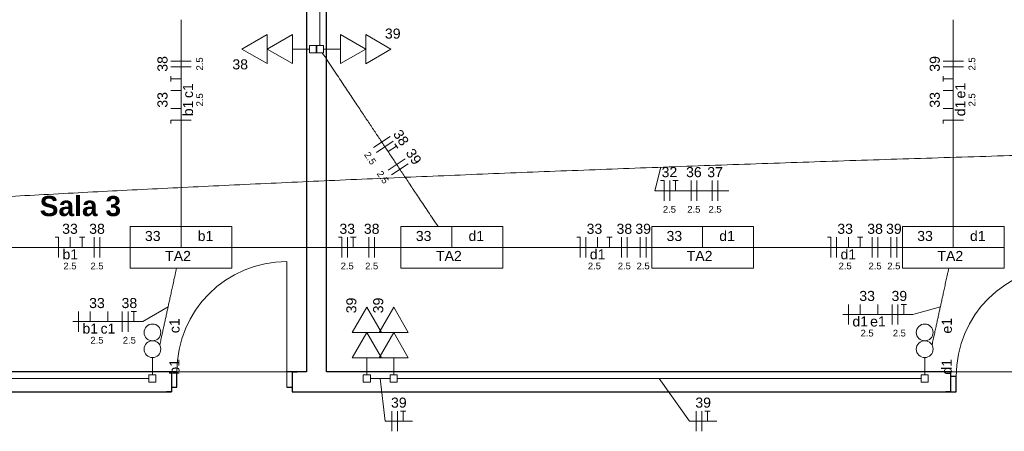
# Model space of a CAD drawing. Header units: millimetres. Extents: x 55082 to 85113, y -5867 to -946.
# Tile 16 of 77: x 57098 to 57831, y -3831 to -3525. Entities that reach past the tile are written whole.
import ezdxf

# ---------------------------------------------------------------- set-up
doc = ezdxf.new("R2010")
doc.units = ezdxf.units.MM
doc.header["$MEASUREMENT"] = 0
for name, color, linetype, lineweight in [('EL-Condutos', 5, 'Continuous', 20), ('EL-Fios (Fase 1)', 7, 'Continuous', 5), ('EL-Fios (Fase 2)', 7, 'Continuous', 5), ('EL-Fios (Fase 3)', 7, 'Continuous', 5), ('EL-Fios (Neutro)', 7, 'Continuous', 5), ('EL-Fios (Retorno)', 7, 'Continuous', 5), ('EL-Fios (Terra)', 7, 'Continuous', 5), ('EL-Textos fios', 7, 'Continuous', 20), ('FINA', 8, 'Continuous', 5), ('P-SIMBOL', 5, 'Continuous', 20), ('Textos', 7, 'Continuous', 5)]:
    doc.layers.add(name, color=color, linetype=linetype, lineweight=lineweight)
doc.styles.add('Arial', font='arial.ttf')
doc.styles.add('ArialN', font='arialbd.ttf')

msp = doc.modelspace()

# ---------------------------------------------------------------- linework, layer by layer
for p, q in [((57214.72, -3787.14), (56751.23, -3787.14)), ((57210.72, -3787.14), (57207.02, -3787.14)), ((57210.72, -3787.14), (57210.72, -3802.14)), ((57210.72, -3787.14), (57210.72, -3802.14)), ((57214.72, -3798.64), (57214.72, -3787.14)), ((57311.23, -3787.14), (57296.72, -3787.14)), ((57300.72, -3787.14), (57300.72, -3802.14)), ((57300.72, -3787.14), (57304.42, -3787.14)), ((57300.72, -3787.14), (57300.72, -3802.14)), ((57790.99, -3787.14), (57787.29, -3787.14)), ((57790.99, -3802.14), (57790.99, -3787.14)), ((57790.99, -3802.14), (57790.99, -3787.14)), ((57794.99, -3790.64), (57790.99, -3790.64)), ((57794.99, -3802.14), (57794.99, -3790.64)), ((57210.72, -3802.14), (57207.02, -3802.14)), ((57210.72, -3798.64), (57214.72, -3798.64)), ((57296.72, -3798.64), (57300.72, -3798.64)), ((57300.72, -3802.14), (57304.42, -3802.14)), ((57790.99, -3802.14), (57787.29, -3802.14))]:
    msp.add_line(p, q)
for points in [[(57311.23, -3047.14), (57311.23, -3787.14)], [(57326.23, -3787.14), (57326.23, -3047.14)], [(57790.99, -3787.14), (57326.23, -3787.14)], [(56717, -3802.14), (57210.72, -3802.14)], [(57300.72, -3802.14), (57794.99, -3802.14)]]:
    msp.add_lwpolyline(points)
at = {"layer": 'EL-Condutos', "linetype": 'Continuous', "ltscale": 50}
for points in [[(57321.23, -3544.5), (57321.23, -3535.16), (57321.23, -3526.41), (57321.23, -3518.21), (57321.23, -3510.51), (57321.23, -3503.27), (57321.23, -3496.46), (57321.23, -3490.03), (57321.23, -3483.93), (57321.23, -3478.13), (57321.23, -3472.58), (57321.23, -3467.24), (57321.23, -3462.07), (57321.23, -3457.02), (57321.23, -3452.06), (57321.23, -3447.14), (57321.23, -3442.23), (57321.23, -3437.27), (57321.23, -3432.22), (57321.23, -3427.05), (57321.23, -3421.71), (57321.23, -3416.16), (57321.23, -3410.36), (57321.23, -3404.26), (57321.23, -3397.83), (57321.23, -3391.01), (57321.23, -3383.78), (57321.23, -3376.08), (57321.23, -3367.88), (57321.23, -3359.13), (57321.23, -3349.79)], [(57217.89, -3678.95), (57217.89, -3671.94), (57217.89, -3665.31), (57217.89, -3659.05), (57217.89, -3653.13), (57217.89, -3647.51), (57217.89, -3642.18), (57217.89, -3637.1), (57217.89, -3632.24), (57217.89, -3627.57), (57217.89, -3623.08), (57217.89, -3618.72), (57217.89, -3614.48), (57217.89, -3610.32), (57217.89, -3606.22), (57217.89, -3602.14), (57217.89, -3598.07), (57217.89, -3593.97), (57217.89, -3589.81), (57217.89, -3585.57), (57217.89, -3581.21), (57217.89, -3576.72), (57217.89, -3572.05), (57217.89, -3567.19), (57217.89, -3562.11), (57217.89, -3556.77), (57217.89, -3551.16), (57217.89, -3545.24), (57217.89, -3538.98), (57217.89, -3532.35), (57217.89, -3525.34)], [(57792.89, -3678.95), (57792.89, -3671.94), (57792.89, -3665.31), (57792.89, -3659.05), (57792.89, -3653.13), (57792.89, -3647.51), (57792.89, -3642.18), (57792.89, -3637.1), (57792.89, -3632.24), (57792.89, -3627.57), (57792.89, -3623.08), (57792.89, -3618.72), (57792.89, -3614.48), (57792.89, -3610.32), (57792.89, -3606.22), (57792.89, -3602.14), (57792.89, -3598.07), (57792.89, -3593.97), (57792.89, -3589.81), (57792.89, -3585.57), (57792.89, -3581.21), (57792.89, -3576.72), (57792.89, -3572.05), (57792.89, -3567.19), (57792.89, -3562.11), (57792.89, -3556.77), (57792.89, -3551.16), (57792.89, -3545.24), (57792.89, -3538.98), (57792.89, -3532.35), (57792.89, -3525.34)], [(57409.21, -3679.13), (57405.47, -3673.51), (57401.94, -3668.21), (57398.61, -3663.21), (57395.45, -3658.49), (57392.47, -3654.01), (57389.63, -3649.76), (57386.93, -3645.7), (57384.34, -3641.82), (57381.85, -3638.08), (57379.44, -3634.47), (57377.1, -3630.95), (57374.8, -3627.51), (57372.54, -3624.12), (57370.3, -3620.76), (57368.05, -3617.39), (57365.79, -3613.99), (57363.49, -3610.55), (57361.15, -3607.03), (57358.73, -3603.4), (57356.23, -3599.66), (57353.64, -3595.76), (57350.92, -3591.69), (57348.07, -3587.42), (57345.07, -3582.92), (57341.91, -3578.17), (57338.56, -3573.15), (57335.01, -3567.83), (57331.25, -3562.18), (57327.25, -3556.19), (57323.01, -3549.82)], [(58471.23, -3611.98), (58404.23, -3613.03), (58336.15, -3614.22), (58267.16, -3615.54), (58197.41, -3616.99), (58127.1, -3618.58), (58056.37, -3620.28), (57985.42, -3622.11), (57914.39, -3624.06), (57843.48, -3626.12), (57772.84, -3628.29), (57702.65, -3630.56), (57633.08, -3632.94), (57564.3, -3635.41), (57496.48, -3637.98), (57429.79, -3640.64), (57364.4, -3643.39), (57300.49, -3646.22), (57238.21, -3649.13), (57177.75, -3652.12), (57119.28, -3655.18), (57062.95, -3658.31), (57008.96, -3661.5), (56957.45, -3664.75), (56908.62, -3668.06), (56862.62, -3671.43), (56819.63, -3674.85), (56779.82, -3678.31), (56743.35, -3681.81), (56710.41, -3685.35), (56681.16, -3688.93)], [(57179.95, -3694.64), (57175.36, -3694.64), (57170.95, -3694.64), (57166.72, -3694.64), (57162.64, -3694.64), (57158.72, -3694.64), (57154.92, -3694.64), (57151.25, -3694.64), (57147.68, -3694.64), (57144.2, -3694.64), (57140.81, -3694.64), (57137.48, -3694.64), (57134.2, -3694.64), (57130.96, -3694.64), (57127.75, -3694.64), (57124.56, -3694.64), (57121.36, -3694.64), (57118.15, -3694.64), (57114.92, -3694.64), (57111.64, -3694.64), (57108.31, -3694.64), (57104.92, -3694.64), (57101.44, -3694.64), (57097.87, -3694.64), (57094.2, -3694.64), (57090.4, -3694.64), (57086.47, -3694.64), (57082.4, -3694.64), (57078.17, -3694.64), (57073.76, -3694.64), (57069.17, -3694.64)], [(57381.57, -3694.64), (57376.29, -3694.64), (57371.23, -3694.64), (57366.39, -3694.64), (57361.74, -3694.64), (57357.26, -3694.64), (57352.95, -3694.64), (57348.78, -3694.64), (57344.74, -3694.64), (57340.82, -3694.64), (57336.99, -3694.64), (57333.24, -3694.64), (57329.55, -3694.64), (57325.92, -3694.64), (57322.31, -3694.64), (57318.73, -3694.64), (57315.14, -3694.64), (57311.53, -3694.64), (57307.9, -3694.64), (57304.21, -3694.64), (57300.46, -3694.64), (57296.63, -3694.64), (57292.71, -3694.64), (57288.67, -3694.64), (57284.5, -3694.64), (57280.19, -3694.64), (57275.71, -3694.64), (57271.06, -3694.64), (57266.22, -3694.64), (57261.16, -3694.64), (57255.88, -3694.64)], [(57568.28, -3694.64), (57563.69, -3694.64), (57559.29, -3694.64), (57555.05, -3694.64), (57550.98, -3694.64), (57547.05, -3694.64), (57543.25, -3694.64), (57539.58, -3694.64), (57536.01, -3694.64), (57532.54, -3694.64), (57529.14, -3694.64), (57525.81, -3694.64), (57522.53, -3694.64), (57519.3, -3694.64), (57516.09, -3694.64), (57512.89, -3694.64), (57509.7, -3694.64), (57506.49, -3694.64), (57503.25, -3694.64), (57499.97, -3694.64), (57496.64, -3694.64), (57493.25, -3694.64), (57489.77, -3694.64), (57486.2, -3694.64), (57482.53, -3694.64), (57478.73, -3694.64), (57474.81, -3694.64), (57470.73, -3694.64), (57466.5, -3694.64), (57462.09, -3694.64), (57457.5, -3694.64)], [(57754.95, -3694.64), (57750.36, -3694.64), (57745.95, -3694.64), (57741.72, -3694.64), (57737.64, -3694.64), (57733.72, -3694.64), (57729.92, -3694.64), (57726.25, -3694.64), (57722.68, -3694.64), (57719.2, -3694.64), (57715.81, -3694.64), (57712.48, -3694.64), (57709.2, -3694.64), (57705.96, -3694.64), (57702.75, -3694.64), (57699.56, -3694.64), (57696.36, -3694.64), (57693.15, -3694.64), (57689.92, -3694.64), (57686.64, -3694.64), (57683.31, -3694.64), (57679.92, -3694.64), (57676.44, -3694.64), (57672.87, -3694.64), (57669.2, -3694.64), (57665.4, -3694.64), (57661.47, -3694.64), (57657.4, -3694.64), (57653.17, -3694.64), (57648.76, -3694.64), (57644.17, -3694.64)], [(57202.03, -3767.31), (57202.5, -3765.14), (57202.96, -3763.06), (57203.4, -3761.05), (57203.82, -3759.1), (57204.23, -3757.22), (57204.63, -3755.39), (57205.02, -3753.6), (57205.4, -3751.86), (57205.77, -3750.15), (57206.14, -3748.46), (57206.51, -3746.8), (57206.87, -3745.15), (57207.22, -3743.51), (57207.58, -3741.87), (57207.94, -3740.22), (57208.31, -3738.56), (57208.67, -3736.88), (57209.04, -3735.17), (57209.42, -3733.43), (57209.81, -3731.65), (57210.21, -3729.83), (57210.62, -3727.95), (57211.04, -3726.02), (57211.48, -3724.01), (57211.93, -3721.94), (57212.4, -3719.79), (57212.89, -3717.55), (57213.4, -3715.22), (57213.93, -3712.79), (57214.48, -3710.26)], [(57777.03, -3767.31), (57777.5, -3765.14), (57777.96, -3763.06), (57778.4, -3761.05), (57778.82, -3759.1), (57779.23, -3757.22), (57779.63, -3755.39), (57780.02, -3753.6), (57780.4, -3751.86), (57780.77, -3750.15), (57781.14, -3748.46), (57781.51, -3746.8), (57781.87, -3745.15), (57782.22, -3743.51), (57782.58, -3741.87), (57782.94, -3740.22), (57783.31, -3738.56), (57783.67, -3736.88), (57784.04, -3735.17), (57784.42, -3733.43), (57784.81, -3731.65), (57785.21, -3729.83), (57785.62, -3727.95), (57786.04, -3726.02), (57786.48, -3724.01), (57786.93, -3721.94), (57787.4, -3719.79), (57787.89, -3717.55), (57788.4, -3715.22), (57788.93, -3712.79), (57789.48, -3710.26)], [(57193.98, -3792.14), (57175.19, -3792.14), (57157.59, -3792.14), (57141.11, -3792.14), (57125.65, -3792.14), (57111.14, -3792.14), (57097.48, -3792.14), (57084.59, -3792.14), (57072.38, -3792.14), (57060.77, -3792.14), (57049.68, -3792.14), (57039.01, -3792.14), (57028.69, -3792.14), (57018.62, -3792.14), (57008.73, -3792.14), (56998.92, -3792.14), (56989.11, -3792.14), (56979.21, -3792.14), (56969.14, -3792.14), (56958.82, -3792.14), (56948.15, -3792.14), (56937.06, -3792.14), (56925.45, -3792.14), (56913.24, -3792.14), (56900.35, -3792.14), (56886.69, -3792.14), (56872.18, -3792.14), (56856.72, -3792.14), (56840.24, -3792.14), (56822.65, -3792.14), (56803.85, -3792.14)], [(57358.89, -3792.14), (57359.54, -3792.14), (57360.15, -3792.14), (57360.73, -3792.14), (57361.29, -3792.14), (57361.82, -3792.14), (57362.32, -3792.14), (57362.81, -3792.14), (57363.28, -3792.14), (57363.73, -3792.14), (57364.17, -3792.14), (57364.59, -3792.14), (57365.01, -3792.14), (57365.42, -3792.14), (57365.82, -3792.14), (57366.23, -3792.14), (57366.63, -3792.14), (57367.03, -3792.14), (57367.44, -3792.14), (57367.86, -3792.14), (57368.28, -3792.14), (57368.72, -3792.14), (57369.17, -3792.14), (57369.64, -3792.14), (57370.13, -3792.14), (57370.63, -3792.14), (57371.16, -3792.14), (57371.72, -3792.14), (57372.3, -3792.14), (57372.91, -3792.14), (57373.56, -3792.14)], [(57378.85, -3792.14), (57397.65, -3792.14), (57415.24, -3792.14), (57431.72, -3792.14), (57447.18, -3792.14), (57461.69, -3792.14), (57475.35, -3792.14), (57488.24, -3792.14), (57500.45, -3792.14), (57512.06, -3792.14), (57523.15, -3792.14), (57533.82, -3792.14), (57544.14, -3792.14), (57554.21, -3792.14), (57564.11, -3792.14), (57573.92, -3792.14), (57583.73, -3792.14), (57593.62, -3792.14), (57603.69, -3792.14), (57614.01, -3792.14), (57624.68, -3792.14), (57635.77, -3792.14), (57647.38, -3792.14), (57659.59, -3792.14), (57672.48, -3792.14), (57686.14, -3792.14), (57700.65, -3792.14), (57716.11, -3792.14), (57732.59, -3792.14), (57750.19, -3792.14), (57768.98, -3792.14)]]:
    msp.add_spline(points, degree=3, dxfattribs=at)
at = {"layer": 'EL-Fios (Fase 1)'}
for p, q in [((57225.39, -3560.29), (57210.39, -3560.29)), ((57800.39, -3560.29), (57785.39, -3560.29)), ((57361.06, -3620.42), (57373.54, -3612.1)), ((57372.2, -3637.13), (57384.68, -3628.81)), ((57597.58, -3659.99), (57597.58, -3644.99)), ((57613.38, -3659.99), (57613.38, -3644.99)), ((57153.2, -3702.14), (57153.2, -3687.14)), ((57357.68, -3702.14), (57357.68, -3687.14)), ((57545.82, -3702.14), (57545.82, -3687.14)), ((57559.81, -3702.14), (57559.81, -3687.14)), ((57732.48, -3702.14), (57732.48, -3687.14)), ((57746.48, -3702.14), (57746.48, -3687.14)), ((57747.41, -3752.1), (57747.41, -3737.1)), ((57174.13, -3757.38), (57174.13, -3742.38)), ((57374.75, -3831.45), (57374.75, -3816.45)), ((57601.34, -3831.45), (57601.34, -3816.45))]:
    msp.add_line(p, q, dxfattribs=at)
at = {"layer": 'EL-Fios (Fase 2)'}
for p, q in [((57225.39, -3556.01), (57210.39, -3556.01)), ((57800.39, -3556.01), (57785.39, -3556.01)), ((57363.44, -3623.98), (57375.92, -3615.66)), ((57374.58, -3640.7), (57387.06, -3632.38)), ((57617.67, -3659.99), (57617.67, -3644.99)), ((57157.48, -3702.14), (57157.48, -3687.14)), ((57361.97, -3702.14), (57361.97, -3687.14)), ((57550.1, -3702.14), (57550.1, -3687.14)), ((57564.09, -3702.14), (57564.09, -3687.14)), ((57736.77, -3702.14), (57736.77, -3687.14)), ((57750.76, -3702.14), (57750.76, -3687.14)), ((57751.69, -3752.1), (57751.69, -3737.1)), ((57178.42, -3757.38), (57178.42, -3742.38)), ((57379.04, -3831.45), (57379.04, -3816.45)), ((57605.62, -3831.45), (57605.62, -3816.45))]:
    msp.add_line(p, q, dxfattribs=at)
at = {"layer": 'EL-Fios (Fase 3)'}
for p, q in [((57581.77, -3659.99), (57581.77, -3644.99)), ((57601.86, -3659.99), (57601.86, -3644.99)), ((57341.88, -3702.14), (57341.88, -3687.14)), ((57519.32, -3702.14), (57519.32, -3687.14)), ((57705.99, -3702.14), (57705.99, -3687.14)), ((57714.82, -3752.1), (57714.82, -3737.1)), ((57141.54, -3757.38), (57141.54, -3742.38))]:
    msp.add_line(p, q, dxfattribs=at)
at = {"layer": 'EL-Fios (Neutro)'}
for p, q in [((57225.39, -3600), (57210.39, -3600)), ((57210.39, -3602.5), (57210.39, -3600)), ((57800.39, -3600), (57785.39, -3600)), ((57785.39, -3602.5), (57785.39, -3600)), ((57574.99, -3644.99), (57577.49, -3644.99)), ((57577.49, -3659.99), (57577.49, -3644.99)), ((57124.2, -3687.14), (57126.7, -3687.14)), ((57126.7, -3702.14), (57126.7, -3687.14)), ((57335.09, -3687.14), (57337.59, -3687.14)), ((57337.59, -3702.14), (57337.59, -3687.14)), ((57512.53, -3687.14), (57515.03, -3687.14)), ((57515.03, -3702.14), (57515.03, -3687.14)), ((57699.2, -3687.14), (57701.7, -3687.14)), ((57701.7, -3702.14), (57701.7, -3687.14))]:
    msp.add_line(p, q, dxfattribs=at)
at = {"layer": 'EL-Fios (Retorno)'}
for p, q in [((57217.89, -3578.04), (57210.39, -3578.04)), ((57792.89, -3578.04), (57785.39, -3578.04)), ((57217.89, -3591.25), (57210.39, -3591.25)), ((57792.89, -3591.25), (57785.39, -3591.25)), ((57135.45, -3694.64), (57135.45, -3687.14)), ((57528.07, -3694.64), (57528.07, -3687.14)), ((57714.74, -3694.64), (57714.74, -3687.14)), ((57723.57, -3744.6), (57723.57, -3737.1)), ((57736.78, -3744.6), (57736.78, -3737.1)), ((57150.29, -3749.88), (57150.29, -3742.38)), ((57163.5, -3749.88), (57163.5, -3742.38))]:
    msp.add_line(p, q, dxfattribs=at)
at = {"layer": 'EL-Fios (Terra)'}
for points in [[(57217.89, -3569.29), (57210.39, -3569.29), (57210.39, -3571.29), (57210.39, -3567.29)], [(57792.89, -3569.29), (57785.39, -3569.29), (57785.39, -3571.29), (57785.39, -3567.29)], [(57372.06, -3623.39), (57378.3, -3619.23), (57377.19, -3617.56), (57379.4, -3620.89)], [(57586.06, -3652.49), (57586.06, -3644.99), (57584.06, -3644.99), (57588.06, -3644.99)], [(57144.2, -3694.64), (57144.2, -3687.14), (57142.2, -3687.14), (57146.2, -3687.14)], [(57346.16, -3694.64), (57346.16, -3687.14), (57344.16, -3687.14), (57348.16, -3687.14)], [(57536.82, -3694.64), (57536.82, -3687.14), (57534.82, -3687.14), (57538.82, -3687.14)], [(57723.49, -3694.64), (57723.49, -3687.14), (57721.49, -3687.14), (57725.49, -3687.14)], [(57755.98, -3744.6), (57755.98, -3737.1), (57753.98, -3737.1), (57757.98, -3737.1)], [(57182.7, -3749.88), (57182.7, -3742.38), (57180.7, -3742.38), (57184.7, -3742.38)], [(57383.32, -3823.95), (57383.32, -3816.45), (57381.32, -3816.45), (57385.32, -3816.45)], [(57609.91, -3823.95), (57609.91, -3816.45), (57607.91, -3816.45), (57611.91, -3816.45)]]:
    msp.add_lwpolyline(points, dxfattribs=at)
at = {"layer": 'EL-Textos fios'}
for p, q in [((57575.1, -3635.01), (57570.7, -3652.49)), ((57570.7, -3652.49), (57625.64, -3652.49)), ((57208.25, -3738.82), (57189.53, -3749.88)), ((57710.53, -3744.6), (57762.8, -3744.6)), ((57783.25, -3738.82), (57762.8, -3744.6)), ((57137.25, -3749.88), (57189.53, -3749.88)), ((57366.23, -3792.14), (57369.93, -3823.95)), ((57573.92, -3792.14), (57596.51, -3823.95)), ((57369.93, -3823.95), (57390.15, -3823.95)), ((57596.51, -3823.95), (57616.73, -3823.95))]:
    msp.add_line(p, q, dxfattribs=at)
at = {"layer": 'FINA'}
msp.add_line((57296.72, -3705.14), (57296.72, -3798.64), dxfattribs=at)
for points in [[(56751.23, -3047.14), (56751.23, -3787.14), (57311.23, -3787.14), (57311.23, -3047.14)], [(57326.23, -3047.14), (57326.23, -3787.14), (57886.23, -3787.14), (57886.23, -3047.14)]]:
    msp.add_lwpolyline(points, close=True, dxfattribs=at)
for centre in [(57296.72, -3787.14), (57876.99, -3790.64)]:
    msp.add_arc(centre, 82, 90, 180, dxfattribs=at)
at = {"layer": 'P-SIMBOL'}
for p, q in [((57263.24, -3547.14), (57281.99, -3536.31)), ((57281.99, -3536.31), (57281.99, -3557.96)), ((57282.02, -3547.14), (57300.77, -3536.32)), ((57300.77, -3536.32), (57300.77, -3557.97)), ((57336.68, -3536.32), (57355.43, -3547.14)), ((57336.68, -3557.97), (57336.68, -3536.32)), ((57355.46, -3536.33), (57374.21, -3547.15)), ((57355.46, -3557.98), (57355.46, -3536.33)), ((57281.99, -3557.96), (57263.24, -3547.14)), ((57300.77, -3557.97), (57282.02, -3547.14)), ((57300.77, -3547.14), (57313.57, -3547.14)), ((57313.57, -3549.8), (57313.57, -3544.49)), ((57313.57, -3544.49), (57318.88, -3544.49)), ((57318.57, -3544.49), (57323.88, -3544.49)), ((57318.57, -3549.8), (57318.57, -3544.49)), ((57318.88, -3544.49), (57318.88, -3549.8)), ((57323.88, -3544.49), (57323.88, -3549.8)), ((57336.68, -3547.14), (57323.88, -3547.14)), ((57355.43, -3547.14), (57336.68, -3557.97)), ((57374.21, -3547.15), (57355.46, -3557.98)), ((57318.88, -3549.8), (57313.57, -3549.8)), ((57323.88, -3549.8), (57318.57, -3549.8)), ((57179.97, -3679.08), (57179.97, -3710.21)), ((57179.97, -3679.08), (57255.82, -3679.08)), ((57217.89, -3694.64), (57217.89, -3679.08)), ((57255.82, -3679.08), (57255.82, -3710.21)), ((57381.63, -3679.08), (57381.63, -3710.21)), ((57381.63, -3679.08), (57457.48, -3679.08)), ((57419.56, -3694.64), (57419.56, -3679.08)), ((57457.48, -3679.08), (57457.48, -3710.21)), ((57568.3, -3679.08), (57568.3, -3710.21)), ((57568.3, -3679.08), (57644.15, -3679.08)), ((57606.23, -3694.64), (57606.23, -3679.08)), ((57644.15, -3679.08), (57644.15, -3710.21)), ((57754.97, -3679.08), (57754.97, -3710.21)), ((57754.97, -3679.08), (57830.82, -3679.08)), ((57792.89, -3694.64), (57792.89, -3679.08)), ((57830.82, -3679.08), (57830.82, -3710.21)), ((57179.97, -3694.64), (57255.82, -3694.64)), ((57381.63, -3694.64), (57457.48, -3694.64)), ((57568.3, -3694.64), (57644.15, -3694.64)), ((57754.97, -3694.64), (57830.82, -3694.64)), ((57179.97, -3710.21), (57255.82, -3710.21)), ((57381.63, -3710.21), (57457.48, -3710.21)), ((57568.3, -3710.21), (57644.15, -3710.21)), ((57754.97, -3710.21), (57830.82, -3710.21)), ((57345.41, -3757.91), (57356.23, -3739.16)), ((57356.23, -3739.16), (57367.06, -3757.91)), ((57365.41, -3757.91), (57376.23, -3739.16)), ((57376.23, -3739.16), (57387.06, -3757.91)), ((57345.4, -3776.69), (57356.23, -3757.94)), ((57367.06, -3757.91), (57345.41, -3757.91)), ((57356.23, -3757.94), (57367.05, -3776.69)), ((57365.4, -3776.69), (57376.23, -3757.94)), ((57387.06, -3757.91), (57365.41, -3757.91)), ((57376.23, -3757.94), (57387.05, -3776.69)), ((57196.59, -3776.64), (57196.59, -3789.49)), ((57367.05, -3776.69), (57345.4, -3776.69)), ((57356.23, -3776.69), (57356.23, -3789.49)), ((57387.05, -3776.69), (57365.4, -3776.69)), ((57376.23, -3776.69), (57376.23, -3789.49)), ((57771.59, -3776.64), (57771.59, -3789.49)), ((57193.93, -3789.49), (57199.24, -3789.49)), ((57193.93, -3794.8), (57193.93, -3789.49)), ((57199.24, -3789.49), (57199.24, -3794.8)), ((57353.57, -3789.49), (57358.88, -3789.49)), ((57353.57, -3794.8), (57353.57, -3789.49)), ((57358.88, -3789.49), (57358.88, -3794.8)), ((57373.57, -3789.49), (57378.88, -3789.49)), ((57373.57, -3794.8), (57373.57, -3789.49)), ((57378.88, -3789.49), (57378.88, -3794.8)), ((57768.93, -3789.49), (57774.24, -3789.49)), ((57768.93, -3794.8), (57768.93, -3789.49)), ((57774.24, -3789.49), (57774.24, -3794.8)), ((57199.24, -3794.8), (57193.93, -3794.8)), ((57358.88, -3794.8), (57353.57, -3794.8)), ((57378.88, -3794.8), (57373.57, -3794.8)), ((57774.24, -3794.8), (57768.93, -3794.8))]:
    msp.add_line(p, q, dxfattribs=at)
for centre in [(57196.59, -3757.89), (57771.59, -3757.89), (57196.59, -3770.39), (57771.59, -3770.39)]:
    msp.add_circle(centre, 6.25, dxfattribs=at)

# ---------------------------------------------------------------- texts
at = {"layer": 'EL-Textos fios', "attachment_point": 8, "line_spacing_factor": 0.6, "style": 'Arial'}
for s, insert, char_height, width, rotation in [('38', (57207.92, -3558.15), 7.5, 23.3003, 90.00021), ('2.5', (57234.29, -3558.15), 5, 19.4131, 90.00021), ('39', (57782.92, -3558.15), 7.5, 23.3003, 90.00021), ('2.5', (57809.29, -3558.15), 5, 19.4131, 90.00021), ('c1', (57226.89, -3578.04), 7.5, 22.1341, 90.00021), ('e1', (57801.89, -3578.04), 7.5, 23.3003, 90.00021), ('33', (57207.92, -3584.89), 7.5, 23.3003, 90.00021), ('2.5', (57234.29, -3584.89), 5, 19.4131, 90.00021), ('33', (57782.92, -3584.89), 7.5, 23.3003, 90.00021), ('2.5', (57809.29, -3584.89), 5, 19.4131, 90.00021), ('b1', (57226.89, -3591.25), 7.5, 23.3003, 90.00021), ('d1', (57801.89, -3591.25), 7.5, 23.3003, 90.00021), ('38', (57378.53, -3615.12), 7.5, 23.3003, 303.69055), ('39', (57387.93, -3629.22), 7.5, 23.3003, 303.69055), ('2.5', (57356.59, -3629.75), 5, 19.4131, 303.69055), ('2.5', (57365.99, -3643.85), 5, 19.4131, 303.69055), ('33', (57341.63, -3684.67), 7.5, 23.3003, 0.00084), ('38', (57359.83, -3684.67), 7.5, 23.3003, 0.00084), ('2.5', (57341.63, -3711.04), 5, 19.4131, 0.00084), ('2.5', (57359.83, -3711.04), 5, 19.4131, 0.00084)]:
    msp.add_mtext(s, dxfattribs=dict(at, insert=insert, char_height=char_height, width=width, rotation=rotation))
for s, insert, char_height, width in [('32', (57581.52, -3642.51), 7.5, 23.3003), ('36', (57599.72, -3642.51), 7.5, 23.3003), ('37', (57615.52, -3642.51), 7.5, 23.3003), ('2.5', (57581.52, -3668.89), 5, 19.4131), ('2.5', (57599.72, -3668.89), 5, 19.4131), ('2.5', (57615.52, -3668.89), 5, 19.4131), ('33', (57135.2, -3684.67), 7.5, 23.3003), ('38', (57155.34, -3684.67), 7.5, 23.3003), ('33', (57525.68, -3684.67), 7.5, 23.3003), ('38', (57547.96, -3684.67), 7.5, 23.3003), ('39', (57561.95, -3684.67), 7.5, 23.3003), ('33', (57712.34, -3684.67), 7.5, 23.3003), ('38', (57734.63, -3684.67), 7.5, 23.3003), ('39', (57748.62, -3684.67), 7.5, 23.3003), ('b1', (57135.45, -3703.64), 7.5, 23.3003), ('d1', (57528.07, -3703.64), 7.5, 23.3003), ('d1', (57714.74, -3703.64), 7.5, 23.3003), ('2.5', (57135.2, -3711.04), 5, 19.4131), ('2.5', (57155.34, -3711.04), 5, 19.4131), ('2.5', (57525.68, -3711.04), 5, 19.4131), ('2.5', (57547.96, -3711.04), 5, 19.4131), ('2.5', (57561.95, -3711.04), 5, 19.4131), ('2.5', (57712.34, -3711.04), 5, 19.4131), ('2.5', (57734.63, -3711.04), 5, 19.4131), ('2.5', (57748.62, -3711.04), 5, 19.4131), ('33', (57155.29, -3739.9), 7.5, 23.3003), ('38', (57179.42, -3739.9), 7.5, 23.3003), ('33', (57728.71, -3734.62), 7.5, 23.3003), ('39', (57752.69, -3734.62), 7.5, 23.3003), ('d1', (57723.57, -3753.6), 7.5, 23.3003), ('e1', (57736.78, -3753.6), 7.5, 23.3003), ('b1', (57150.29, -3758.88), 7.5, 23.3003), ('c1', (57163.5, -3758.88), 7.5, 22.1341), ('2.5', (57155.29, -3766.28), 5, 19.4131), ('2.5', (57179.42, -3766.28), 5, 19.4131), ('2.5', (57728.71, -3761), 5, 19.4131), ('2.5', (57752.69, -3761), 5, 19.4131), ('39', (57380.04, -3813.98), 7.5, 23.3003), ('39', (57606.62, -3813.98), 7.5, 23.3003)]:
    msp.add_mtext(s, dxfattribs=dict(at, insert=insert, char_height=char_height, width=width))
at = {"layer": 'FINA', "insert": (57112.67, -3656.39), "char_height": 15, "width": 121.1433, "attachment_point": 1, "style": 'ArialN'}
msp.add_mtext('Sala 3', dxfattribs=at)
at = {"layer": 'Textos', "char_height": 7.5, "attachment_point": 8, "line_spacing_factor": 0.6, "style": 'Arial'}
for s, insert, width in [('39', (57375.51, -3539.45), 23.3003), ('38', (57261.94, -3562.34), 23.3003), ('33', (57196.84, -3690.02), 23.3003), ('b1', (57236.09, -3690.02), 23.3003), ('33', (57398.51, -3690.02), 23.3003), ('d1', (57437.76, -3690.02), 23.3003), ('33', (57585.18, -3690.02), 23.3003), ('d1', (57624.43, -3690.02), 23.3003), ('33', (57771.84, -3690.02), 23.3003), ('d1', (57811.09, -3690.02), 23.3003), ('TA2', (57215.64, -3704.77), 38.4375), ('TA2', (57417.31, -3704.77), 38.4375), ('TA2', (57603.98, -3704.77), 38.4375), ('TA2', (57790.64, -3704.77), 38.4375)]:
    msp.add_mtext(s, dxfattribs=dict(at, insert=insert, width=width))
at = {"layer": 'Textos', "char_height": 7.5, "rotation": 90.00021, "line_spacing_factor": 0.6, "style": 'Arial'}
for s, insert, width, attachment_point in [('39', (57348.53, -3737.86), 23.3003, 8), ('39', (57368.53, -3737.86), 23.3003, 8), ('c1', (57216.89, -3752.94), 22.1341, 8), ('e1', (57791.89, -3752.94), 23.3003, 8), ('b1', (57216.83, -3789.34), 23.3003, 7), ('d1', (57791.83, -3789.34), 23.3003, 7)]:
    msp.add_mtext(s, dxfattribs=dict(at, insert=insert, width=width, attachment_point=attachment_point))

doc.saveas('drawing.dxf')
